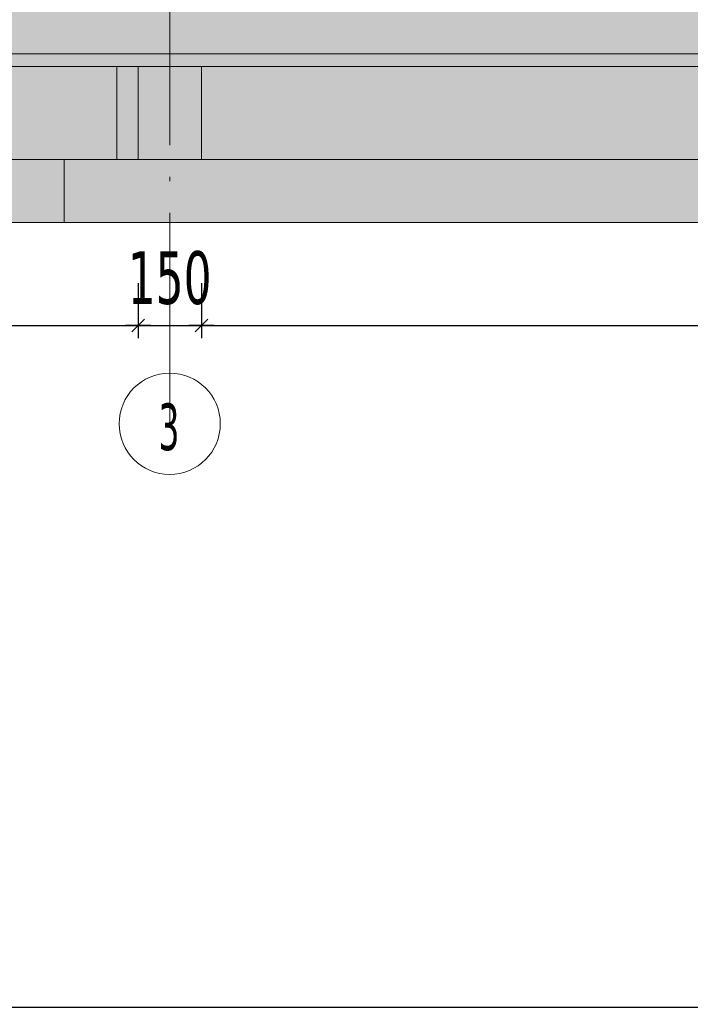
# Model space of a CAD drawing. Header units: millimetres. Extents: x 1567 to 2756, y -116 to 725.
# Tile 92 of 256: x 1745 to 1777, y 303 to 349. Entities that reach past the tile are written whole.
import ezdxf

# ---------------------------------------------------------------- set-up
doc = ezdxf.new("R2010")
doc.units = ezdxf.units.MM
doc.linetypes.add('CADWORK_5', pattern=[13.2, 10, -1.5, 0.2, -1.5])
doc.layers.add('Ech.1_50', color=7, linetype='Continuous')
doc.styles.add('tahoma-', font='txt', dxfattribs={"height": 1})
doc.styles.add('tahoma-z-r', font='txt', dxfattribs={"width": 0.704918})
doc.dimstyles.new('ISO-25', dxfattribs={"dimtxt": 2.5, "dimasz": 2.5, "dimexe": 1.25, "dimexo": 0.625, "dimtad": 1, "dimtxsty": 'Standard', "dimcen": 2.5, "dimadec": 0, "dimazin": 0, "dimtfac": 1, "dimtmove": 0, "dimatfit": 3, "dimfxl": 1, "dimarcsym": 0})

# ---------------------------------------------------------------- blocks, each defined once
blk = doc.blocks.new('cw-dimension-symbol2')
at = {"color": 0, "linetype": 'Continuous', "lineweight": -2}
for p, q in [((-1, 0), (1, 0)), ((-0.5, -0.5), (0.5, 0.5))]:
    blk.add_line(p, q, dxfattribs=at)
blk = doc.blocks.new('*D91')
at = {"layer": 'Defpoints', "color": 0}
for p in [(1750.723, 336.919), (1753.723, 336.919), (1753.723, 334.919)]:
    blk.add_point(p, dxfattribs=at)
at = {"layer": 'Ech.1_50', "color": 0, "linetype": 'Continuous', "lineweight": -2}
for p, q in [((1750.723, 336.919), (1750.723, 334.319)), ((1753.723, 336.919), (1753.723, 334.319)), ((1751.323, 334.919), (1753.123, 334.919))]:
    blk.add_line(p, q, dxfattribs=at)
at = {"layer": 'Ech.1_50', "color": 0, "lineweight": -2, "xscale": 0.6000000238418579, "yscale": 0.6000000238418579, "zscale": 0.6000000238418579, "rotation": 180}
blk.add_blockref('cw-dimension-symbol2', (1750.723, 334.919), dxfattribs=at)
at = {"layer": 'Ech.1_50', "color": 0, "lineweight": -2, "xscale": 0.6000000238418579, "yscale": 0.6000000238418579, "zscale": 0.6000000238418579}
blk.add_blockref('cw-dimension-symbol2', (1753.723, 334.919), dxfattribs=at)
at = {"layer": 'Ech.1_50', "color": 7, "linetype": 'Continuous', "lineweight": 5, "insert": (1752.223, 337.169), "char_height": 2.5, "attachment_point": 5, "style": 'tahoma-z-r'}
blk.add_mtext('150', dxfattribs=at)
blk = doc.blocks.new('*D96')
at = {"layer": 'Defpoints', "color": 0}
for p in [(1683.723, 336.919), (1750.723, 336.919), (1750.723, 334.919)]:
    blk.add_point(p, dxfattribs=at)
at = {"layer": 'Ech.1_50', "color": 0, "linetype": 'Continuous', "lineweight": -2}
for p, q in [((1683.723, 336.919), (1683.723, 334.319)), ((1750.723, 336.919), (1750.723, 334.319)), ((1684.323, 334.919), (1750.123, 334.919))]:
    blk.add_line(p, q, dxfattribs=at)
at = {"layer": 'Ech.1_50', "color": 0, "lineweight": -2, "xscale": 0.6000000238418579, "yscale": 0.6000000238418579, "zscale": 0.6000000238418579, "rotation": 180}
blk.add_blockref('cw-dimension-symbol2', (1683.723, 334.919), dxfattribs=at)
at = {"layer": 'Ech.1_50', "color": 0, "lineweight": -2, "xscale": 0.6000000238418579, "yscale": 0.6000000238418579, "zscale": 0.6000000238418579}
blk.add_blockref('cw-dimension-symbol2', (1750.723, 334.919), dxfattribs=at)
at = {"layer": 'Ech.1_50', "color": 7, "linetype": 'Continuous', "lineweight": 5, "insert": (1717.223, 337.169), "char_height": 2.5, "attachment_point": 5, "style": 'tahoma-z-r'}
blk.add_mtext('3350', dxfattribs=at)
blk = doc.blocks.new('*D97')
at = {"layer": 'Defpoints', "color": 0}
for p in [(1753.723, 336.919), (1806.723, 336.919), (1806.723, 334.919)]:
    blk.add_point(p, dxfattribs=at)
at = {"layer": 'Ech.1_50', "color": 0, "linetype": 'Continuous', "lineweight": -2}
for p, q in [((1753.723, 336.919), (1753.723, 334.319)), ((1806.723, 336.919), (1806.723, 334.319)), ((1754.323, 334.919), (1806.123, 334.919))]:
    blk.add_line(p, q, dxfattribs=at)
at = {"layer": 'Ech.1_50', "color": 0, "lineweight": -2, "xscale": 0.6000000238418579, "yscale": 0.6000000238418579, "zscale": 0.6000000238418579, "rotation": 180}
blk.add_blockref('cw-dimension-symbol2', (1753.723, 334.919), dxfattribs=at)
at = {"layer": 'Ech.1_50', "color": 0, "lineweight": -2, "xscale": 0.6000000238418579, "yscale": 0.6000000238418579, "zscale": 0.6000000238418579}
blk.add_blockref('cw-dimension-symbol2', (1806.723, 334.919), dxfattribs=at)
at = {"layer": 'Ech.1_50', "color": 7, "linetype": 'Continuous', "lineweight": 5, "insert": (1780.223, 337.169), "char_height": 2.5, "attachment_point": 5, "style": 'tahoma-z-r'}
blk.add_mtext('2650', dxfattribs=at)
blk = doc.blocks.new('*D106')
at = {"layer": 'Defpoints', "color": 0}
for p in [(1870.578, 302.6), (1606.078, 300.6), (1870.578, 300.6)]:
    blk.add_point(p, dxfattribs=at)
at = {"layer": 'Ech.1_50', "color": 0, "linetype": 'Continuous', "lineweight": -2}
for p, q in [((1606.078, 300.6), (1606.078, 303.2)), ((1870.578, 300.6), (1870.578, 303.2)), ((1606.678, 302.6), (1869.978, 302.6))]:
    blk.add_line(p, q, dxfattribs=at)
at = {"layer": 'Ech.1_50', "color": 0, "lineweight": -2, "xscale": 0.6000000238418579, "yscale": 0.6000000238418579, "zscale": 0.6000000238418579, "rotation": 180}
blk.add_blockref('cw-dimension-symbol2', (1606.078, 302.6), dxfattribs=at)
at = {"layer": 'Ech.1_50', "color": 0, "lineweight": -2, "xscale": 0.6000000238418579, "yscale": 0.6000000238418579, "zscale": 0.6000000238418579}
blk.add_blockref('cw-dimension-symbol2', (1870.578, 302.6), dxfattribs=at)
at = {"layer": 'Ech.1_50', "color": 7, "linetype": 'Continuous', "lineweight": 5, "insert": (1738.328, 304.85), "char_height": 2.5, "attachment_point": 5, "style": 'tahoma-z-r'}
blk.add_mtext('13225', dxfattribs=at)

msp = doc.modelspace()

# ---------------------------------------------------------------- hatches: boundary and pattern name
at = {"layer": 'Ech.1_50', "linetype": 'Continuous', "lineweight": 5, "true_color": 0xdcdcdc, "transparency": 33554687}
msp.add_hatch(color=254, dxfattribs=at).paths.add_polyline_path([(1917.723, 350.796), (1613.723, 350.796), (1613.723, 347.796), (1917.723, 347.796), (1917.723, 350.796)])
at = {"layer": 'Ech.1_50', "linetype": 'Continuous', "lineweight": 5, "true_color": 0xf3f3f3, "transparency": 33554687}
for points in [[(1613.723, 347.196), (1916.723, 347.196), (1916.723, 347.796), (1613.723, 347.796), (1613.723, 347.196)], [(1749.723, 342.796), (1750.723, 342.796), (1750.723, 347.196), (1749.723, 347.196), (1749.723, 342.796)], [(1750.723, 342.796), (1753.723, 342.796), (1753.723, 347.196), (1750.723, 347.196), (1750.723, 342.796)], [(1617.223, 339.796), (1747.223, 339.796), (1747.223, 342.796), (1688.223, 342.796), (1688.223, 341.796), (1676.223, 341.796), (1676.223, 342.796), (1617.223, 342.796), (1617.223, 339.796)], [(1747.223, 339.796), (1915.223, 339.796), (1915.223, 342.796), (1747.223, 342.796), (1747.223, 339.796)]]:
    msp.add_hatch(color=7, dxfattribs=at).paths.add_polyline_path(points)
at = {"layer": 'Ech.1_50', "linetype": 'Continuous', "lineweight": 5, "true_color": 0xfdfdfd, "transparency": 33554687}
for points in [[(1688.223, 342.796), (1749.723, 342.796), (1749.723, 347.196), (1688.223, 347.196), (1688.223, 342.796)], [(1753.723, 342.796), (1806.723, 342.796), (1806.723, 347.196), (1753.723, 347.196), (1753.723, 342.796)]]:
    msp.add_hatch(color=7, dxfattribs=at).paths.add_polyline_path(points)

# ---------------------------------------------------------------- linework, layer by layer
at = {"layer": 'Ech.1_50', "color": 7, "linetype": 'Continuous', "lineweight": 5}
for points in [[(1917.723, 350.796), (1613.723, 350.796), (1613.723, 347.796), (1917.723, 347.796), (1917.723, 350.796)], [(1613.723, 347.196), (1916.723, 347.196), (1916.723, 347.796), (1613.723, 347.796), (1613.723, 347.196)], [(1688.223, 342.796), (1749.723, 342.796), (1749.723, 347.196), (1688.223, 347.196), (1688.223, 342.796)], [(1749.723, 342.796), (1750.723, 342.796), (1750.723, 347.196), (1749.723, 347.196), (1749.723, 342.796)], [(1750.723, 342.796), (1753.723, 342.796), (1753.723, 347.196), (1750.723, 347.196), (1750.723, 342.796)], [(1753.723, 342.796), (1806.723, 342.796), (1806.723, 347.196), (1753.723, 347.196), (1753.723, 342.796)], [(1617.223, 339.796), (1747.223, 339.796), (1747.223, 342.796), (1688.223, 342.796), (1688.223, 341.796), (1676.223, 341.796), (1676.223, 342.796), (1617.223, 342.796), (1617.223, 339.796)], [(1747.223, 339.796), (1915.223, 339.796), (1915.223, 342.796), (1747.223, 342.796), (1747.223, 339.796)]]:
    msp.add_lwpolyline(points, close=True, dxfattribs=at)
at = {"layer": 'Ech.1_50', "color": 7, "linetype": 'CADWORK_5', "lineweight": 5}
msp.add_lwpolyline([(1752.223, 330.262), (1752.223, 346.37)], dxfattribs=at)

# ---------------------------------------------------------------- dimensions: what is measured, and where the dimension line sits
at = {"layer": 'Ech.1_50', "color": 7, "linetype": 'Continuous', "lineweight": 5}
for base, p1, p2, text, picture, middle in [((1750.723, 334.919), (1683.723, 336.919), (1750.723, 336.919), '3350', '*D96', (1717.223, 337.169)), ((1753.723, 334.919), (1750.723, 336.919), (1753.723, 336.919), '150', '*D91', (1752.223, 337.169)), ((1806.723, 334.919), (1753.723, 336.919), (1806.723, 336.919), '2650', '*D97', (1780.223, 337.169)), ((1870.578, 302.6), (1606.078, 300.6), (1870.578, 300.6), '13225', '*D106', (1738.328, 304.85))]:
    dim = msp.add_linear_dim(base=base, p1=p1, p2=p2, angle=0, text=text, dimstyle='ISO-25', override={"dimtxt": 2.5, "dimasz": 0.6, "dimexe": 0.6, "dimexo": 0, "dimgap": 0, "dimdec": 0, "dimlfac": 1, "dimtxsty": 'tahoma-z-r', "dimblk": 'cw-dimension-symbol2', "dimclrt": 7, "dimtmove": 2}, dxfattribs=at)
    dim.commit()
    dim.dimension.update_dxf_attribs({"geometry": picture, "text_midpoint": middle, "dimtype": 161})

# ---------------------------------------------------------------- next in the draw order: wipeouts: each hides what was drawn before it
at = {"linetype": 'Continuous'}
msp.add_wipeout([(1752.223, 327.862), (1752.238, 327.862), (1752.253, 327.862), (1752.268, 327.863), (1752.283, 327.863), (1752.298, 327.863), (1752.313, 327.864), (1752.329, 327.864), (1752.344, 327.865), (1752.359, 327.866), (1752.374, 327.867), (1752.389, 327.868), (1752.404, 327.869), (1752.419, 327.87), (1752.434, 327.871), (1752.449, 327.873), (1752.464, 327.874), (1752.479, 327.876), (1752.494, 327.877), (1752.509, 327.879), (1752.524, 327.881), (1752.539, 327.883), (1752.554, 327.885), (1752.569, 327.887), (1752.584, 327.889), (1752.598, 327.892), (1752.613, 327.894), (1752.628, 327.897), (1752.643, 327.899), (1752.658, 327.902), (1752.673, 327.905), (1752.688, 327.907), (1752.702, 327.91), (1752.717, 327.913), (1752.732, 327.917), (1752.747, 327.92), (1752.761, 327.923), (1752.776, 327.927), (1752.791, 327.93), (1752.805, 327.934), (1752.82, 327.937), (1752.834, 327.941), (1752.849, 327.945), (1752.864, 327.949), (1752.878, 327.953), (1752.893, 327.957), (1752.907, 327.962), (1752.921, 327.966), (1752.936, 327.97), (1752.95, 327.975), (1752.965, 327.98), (1752.979, 327.984), (1752.993, 327.989), (1753.008, 327.994), (1753.022, 327.999), (1753.036, 328.004), (1753.05, 328.009), (1753.064, 328.014), (1753.078, 328.02), (1753.092, 328.025), (1753.107, 328.031), (1753.121, 328.036), (1753.134, 328.042), (1753.148, 328.048), (1753.162, 328.054), (1753.176, 328.059), (1753.19, 328.066), (1753.204, 328.072), (1753.218, 328.078), (1753.231, 328.084), (1753.245, 328.091), (1753.259, 328.097), (1753.272, 328.104), (1753.286, 328.11), (1753.299, 328.117), (1753.313, 328.124), (1753.326, 328.131), (1753.339, 328.138), (1753.353, 328.145), (1753.366, 328.152), (1753.379, 328.159), (1753.392, 328.166), (1753.406, 328.174), (1753.419, 328.181), (1753.432, 328.189), (1753.445, 328.196), (1753.458, 328.204), (1753.471, 328.212), (1753.483, 328.22), (1753.496, 328.228), (1753.509, 328.236), (1753.522, 328.244), (1753.534, 328.252), (1753.547, 328.26), (1753.56, 328.269), (1753.572, 328.277), (1753.584, 328.286), (1753.597, 328.294), (1753.609, 328.303), (1753.621, 328.312), (1753.634, 328.32), (1753.646, 328.329), (1753.658, 328.338), (1753.67, 328.347), (1753.682, 328.357), (1753.694, 328.366), (1753.706, 328.375), (1753.718, 328.384), (1753.729, 328.394), (1753.741, 328.403), (1753.753, 328.413), (1753.764, 328.423), (1753.776, 328.432), (1753.787, 328.442), (1753.799, 328.452), (1753.81, 328.462), (1753.821, 328.472), (1753.833, 328.482), (1753.844, 328.492), (1753.855, 328.502), (1753.866, 328.513), (1753.877, 328.523), (1753.888, 328.533), (1753.899, 328.544), (1753.909, 328.554), (1753.92, 328.565), (1753.931, 328.576), (1753.941, 328.586), (1753.952, 328.597), (1753.962, 328.608), (1753.973, 328.619), (1753.983, 328.63), (1753.993, 328.641), (1754.003, 328.652), (1754.013, 328.664), (1754.023, 328.675), (1754.033, 328.686), (1754.043, 328.698), (1754.053, 328.709), (1754.063, 328.721), (1754.072, 328.732), (1754.082, 328.744), (1754.091, 328.756), (1754.101, 328.767), (1754.11, 328.779), (1754.119, 328.791), (1754.129, 328.803), (1754.138, 328.815), (1754.147, 328.827), (1754.156, 328.839), (1754.165, 328.851), (1754.173, 328.864), (1754.182, 328.876), (1754.191, 328.888), (1754.199, 328.901), (1754.208, 328.913), (1754.216, 328.926), (1754.225, 328.938), (1754.233, 328.951), (1754.241, 328.963), (1754.249, 328.976), (1754.257, 328.989), (1754.265, 329.002), (1754.273, 329.015), (1754.281, 329.027), (1754.289, 329.04), (1754.296, 329.053), (1754.304, 329.066), (1754.311, 329.08), (1754.319, 329.093), (1754.326, 329.106), (1754.333, 329.119), (1754.341, 329.132), (1754.348, 329.146), (1754.355, 329.159), (1754.361, 329.173), (1754.368, 329.186), (1754.375, 329.199), (1754.382, 329.213), (1754.388, 329.227), (1754.395, 329.24), (1754.401, 329.254), (1754.407, 329.268), (1754.413, 329.281), (1754.42, 329.295), (1754.426, 329.309), (1754.432, 329.323), (1754.437, 329.337), (1754.443, 329.351), (1754.449, 329.365), (1754.454, 329.379), (1754.46, 329.393), (1754.465, 329.407), (1754.471, 329.421), (1754.476, 329.435), (1754.481, 329.449), (1754.486, 329.463), (1754.491, 329.478), (1754.496, 329.492), (1754.501, 329.506), (1754.506, 329.52), (1754.51, 329.535), (1754.515, 329.549), (1754.519, 329.564), (1754.523, 329.578), (1754.528, 329.593), (1754.532, 329.607), (1754.536, 329.622), (1754.54, 329.636), (1754.544, 329.651), (1754.548, 329.665), (1754.551, 329.68), (1754.555, 329.694), (1754.558, 329.709), (1754.562, 329.724), (1754.565, 329.739), (1754.568, 329.753), (1754.572, 329.768), (1754.575, 329.783), (1754.578, 329.798), (1754.58, 329.812), (1754.583, 329.827), (1754.586, 329.842), (1754.589, 329.857), (1754.591, 329.872), (1754.593, 329.887), (1754.596, 329.902), (1754.598, 329.916), (1754.6, 329.931), (1754.602, 329.946), (1754.604, 329.961), (1754.606, 329.976), (1754.608, 329.991), (1754.609, 330.006), (1754.611, 330.021), (1754.612, 330.036), (1754.614, 330.051), (1754.615, 330.066), (1754.616, 330.081), (1754.617, 330.096), (1754.618, 330.111), (1754.619, 330.126), (1754.62, 330.142), (1754.621, 330.157), (1754.621, 330.172), (1754.622, 330.187), (1754.622, 330.202), (1754.623, 330.217), (1754.623, 330.232), (1754.623, 330.247), (1754.623, 330.262), (1754.623, 330.277), (1754.623, 330.292), (1754.623, 330.307), (1754.622, 330.322), (1754.622, 330.337), (1754.621, 330.353), (1754.621, 330.368), (1754.62, 330.383), (1754.619, 330.398), (1754.618, 330.413), (1754.617, 330.428), (1754.616, 330.443), (1754.615, 330.458), (1754.614, 330.473), (1754.612, 330.488), (1754.611, 330.503), (1754.609, 330.518), (1754.608, 330.533), (1754.606, 330.548), (1754.604, 330.563), (1754.602, 330.578), (1754.6, 330.593), (1754.598, 330.608), (1754.596, 330.623), (1754.593, 330.638), (1754.591, 330.652), (1754.589, 330.667), (1754.586, 330.682), (1754.583, 330.697), (1754.58, 330.712), (1754.578, 330.727), (1754.575, 330.741), (1754.572, 330.756), (1754.568, 330.771), (1754.565, 330.786), (1754.562, 330.8), (1754.558, 330.815), (1754.555, 330.83), (1754.551, 330.844), (1754.548, 330.859), (1754.544, 330.874), (1754.54, 330.888), (1754.536, 330.903), (1754.532, 330.917), (1754.528, 330.932), (1754.523, 330.946), (1754.519, 330.961), (1754.515, 330.975), (1754.51, 330.989), (1754.506, 331.004), (1754.501, 331.018), (1754.496, 331.032), (1754.491, 331.047), (1754.486, 331.061), (1754.481, 331.075), (1754.476, 331.089), (1754.471, 331.103), (1754.465, 331.117), (1754.46, 331.132), (1754.454, 331.146), (1754.449, 331.16), (1754.443, 331.174), (1754.437, 331.187), (1754.432, 331.201), (1754.426, 331.215), (1754.42, 331.229), (1754.413, 331.243), (1754.407, 331.257), (1754.401, 331.27), (1754.395, 331.284), (1754.388, 331.298), (1754.382, 331.311), (1754.375, 331.325), (1754.368, 331.338), (1754.361, 331.352), (1754.355, 331.365), (1754.348, 331.378), (1754.341, 331.392), (1754.333, 331.405), (1754.326, 331.418), (1754.319, 331.431), (1754.311, 331.445), (1754.304, 331.458), (1754.296, 331.471), (1754.289, 331.484), (1754.281, 331.497), (1754.273, 331.51), (1754.265, 331.523), (1754.257, 331.535), (1754.249, 331.548), (1754.241, 331.561), (1754.233, 331.573), (1754.225, 331.586), (1754.216, 331.599), (1754.208, 331.611), (1754.199, 331.624), (1754.191, 331.636), (1754.182, 331.648), (1754.173, 331.661), (1754.165, 331.673), (1754.156, 331.685), (1754.147, 331.697), (1754.138, 331.709), (1754.129, 331.721), (1754.119, 331.733), (1754.11, 331.745), (1754.101, 331.757), (1754.091, 331.769), (1754.082, 331.78), (1754.072, 331.792), (1754.063, 331.803), (1754.053, 331.815), (1754.043, 331.826), (1754.033, 331.838), (1754.023, 331.849), (1754.013, 331.861), (1754.003, 331.872), (1753.993, 331.883), (1753.983, 331.894), (1753.973, 331.905), (1753.962, 331.916), (1753.952, 331.927), (1753.941, 331.938), (1753.931, 331.948), (1753.92, 331.959), (1753.909, 331.97), (1753.899, 331.98), (1753.888, 331.991), (1753.877, 332.001), (1753.866, 332.012), (1753.855, 332.022), (1753.844, 332.032), (1753.833, 332.042), (1753.821, 332.052), (1753.81, 332.062), (1753.799, 332.072), (1753.787, 332.082), (1753.776, 332.092), (1753.764, 332.102), (1753.753, 332.111), (1753.741, 332.121), (1753.729, 332.13), (1753.718, 332.14), (1753.706, 332.149), (1753.694, 332.158), (1753.682, 332.168), (1753.67, 332.177), (1753.658, 332.186), (1753.646, 332.195), (1753.634, 332.204), (1753.621, 332.213), (1753.609, 332.221), (1753.597, 332.23), (1753.584, 332.239), (1753.572, 332.247), (1753.56, 332.256), (1753.547, 332.264), (1753.534, 332.272), (1753.522, 332.28), (1753.509, 332.288), (1753.496, 332.297), (1753.483, 332.304), (1753.471, 332.312), (1753.458, 332.32), (1753.445, 332.328), (1753.432, 332.336), (1753.419, 332.343), (1753.406, 332.351), (1753.392, 332.358), (1753.379, 332.365), (1753.366, 332.372), (1753.353, 332.38), (1753.339, 332.387), (1753.326, 332.394), (1753.313, 332.401), (1753.299, 332.407), (1753.286, 332.414), (1753.272, 332.421), (1753.259, 332.427), (1753.245, 332.434), (1753.231, 332.44), (1753.218, 332.446), (1753.204, 332.453), (1753.19, 332.459), (1753.176, 332.465), (1753.162, 332.471), (1753.148, 332.477), (1753.134, 332.482), (1753.121, 332.488), (1753.107, 332.494), (1753.092, 332.499), (1753.078, 332.504), (1753.064, 332.51), (1753.05, 332.515), (1753.036, 332.52), (1753.022, 332.525), (1753.008, 332.53), (1752.993, 332.535), (1752.979, 332.54), (1752.965, 332.545), (1752.95, 332.549), (1752.936, 332.554), (1752.921, 332.558), (1752.907, 332.563), (1752.893, 332.567), (1752.878, 332.571), (1752.864, 332.575), (1752.849, 332.579), (1752.834, 332.583), (1752.82, 332.587), (1752.805, 332.59), (1752.791, 332.594), (1752.776, 332.598), (1752.761, 332.601), (1752.747, 332.604), (1752.732, 332.608), (1752.717, 332.611), (1752.702, 332.614), (1752.688, 332.617), (1752.673, 332.62), (1752.658, 332.622), (1752.643, 332.625), (1752.628, 332.628), (1752.613, 332.63), (1752.598, 332.633), (1752.584, 332.635), (1752.569, 332.637), (1752.554, 332.639), (1752.539, 332.641), (1752.524, 332.643), (1752.509, 332.645), (1752.494, 332.647), (1752.479, 332.648), (1752.464, 332.65), (1752.449, 332.651), (1752.434, 332.653), (1752.419, 332.654), (1752.404, 332.655), (1752.389, 332.656), (1752.374, 332.657), (1752.359, 332.658), (1752.344, 332.659), (1752.329, 332.66), (1752.313, 332.66), (1752.298, 332.661), (1752.283, 332.661), (1752.268, 332.662), (1752.253, 332.662), (1752.238, 332.662), (1752.223, 332.662), (1752.208, 332.662), (1752.193, 332.662), (1752.178, 332.662), (1752.163, 332.661), (1752.148, 332.661), (1752.133, 332.66), (1752.117, 332.66), (1752.102, 332.659), (1752.087, 332.658), (1752.072, 332.657), (1752.057, 332.656), (1752.042, 332.655), (1752.027, 332.654), (1752.012, 332.653), (1751.997, 332.651), (1751.982, 332.65), (1751.967, 332.648), (1751.952, 332.647), (1751.937, 332.645), (1751.922, 332.643), (1751.907, 332.641), (1751.892, 332.639), (1751.877, 332.637), (1751.862, 332.635), (1751.848, 332.633), (1751.833, 332.63), (1751.818, 332.628), (1751.803, 332.625), (1751.788, 332.622), (1751.773, 332.62), (1751.758, 332.617), (1751.744, 332.614), (1751.729, 332.611), (1751.714, 332.608), (1751.699, 332.604), (1751.685, 332.601), (1751.67, 332.598), (1751.655, 332.594), (1751.641, 332.59), (1751.626, 332.587), (1751.612, 332.583), (1751.597, 332.579), (1751.582, 332.575), (1751.568, 332.571), (1751.553, 332.567), (1751.539, 332.563), (1751.525, 332.558), (1751.51, 332.554), (1751.496, 332.549), (1751.481, 332.545), (1751.467, 332.54), (1751.453, 332.535), (1751.438, 332.53), (1751.424, 332.525), (1751.41, 332.52), (1751.396, 332.515), (1751.382, 332.51), (1751.368, 332.504), (1751.354, 332.499), (1751.34, 332.494), (1751.326, 332.488), (1751.312, 332.482), (1751.298, 332.477), (1751.284, 332.471), (1751.27, 332.465), (1751.256, 332.459), (1751.242, 332.453), (1751.229, 332.446), (1751.215, 332.44), (1751.201, 332.434), (1751.188, 332.427), (1751.174, 332.421), (1751.16, 332.414), (1751.147, 332.407), (1751.133, 332.401), (1751.12, 332.394), (1751.107, 332.387), (1751.093, 332.38), (1751.08, 332.372), (1751.067, 332.365), (1751.054, 332.358), (1751.04, 332.351), (1751.027, 332.343), (1751.014, 332.336), (1751.001, 332.328), (1750.988, 332.32), (1750.975, 332.312), (1750.963, 332.304), (1750.95, 332.297), (1750.937, 332.288), (1750.924, 332.28), (1750.912, 332.272), (1750.899, 332.264), (1750.887, 332.256), (1750.874, 332.247), (1750.862, 332.239), (1750.849, 332.23), (1750.837, 332.221), (1750.825, 332.213), (1750.812, 332.204), (1750.8, 332.195), (1750.788, 332.186), (1750.776, 332.177), (1750.764, 332.168), (1750.752, 332.158), (1750.74, 332.149), (1750.728, 332.14), (1750.717, 332.13), (1750.705, 332.121), (1750.693, 332.111), (1750.682, 332.102), (1750.67, 332.092), (1750.659, 332.082), (1750.647, 332.072), (1750.636, 332.062), (1750.625, 332.052), (1750.613, 332.042), (1750.602, 332.032), (1750.591, 332.022), (1750.58, 332.012), (1750.569, 332.001), (1750.558, 331.991), (1750.547, 331.98), (1750.537, 331.97), (1750.526, 331.959), (1750.515, 331.948), (1750.505, 331.938), (1750.494, 331.927), (1750.484, 331.916), (1750.473, 331.905), (1750.463, 331.894), (1750.453, 331.883), (1750.443, 331.872), (1750.433, 331.861), (1750.423, 331.849), (1750.413, 331.838), (1750.403, 331.826), (1750.393, 331.815), (1750.383, 331.803), (1750.374, 331.792), (1750.364, 331.78), (1750.355, 331.769), (1750.345, 331.757), (1750.336, 331.745), (1750.327, 331.733), (1750.317, 331.721), (1750.308, 331.709), (1750.299, 331.697), (1750.29, 331.685), (1750.281, 331.673), (1750.273, 331.661), (1750.264, 331.648), (1750.255, 331.636), (1750.247, 331.624), (1750.238, 331.611), (1750.23, 331.599), (1750.221, 331.586), (1750.213, 331.573), (1750.205, 331.561), (1750.197, 331.548), (1750.189, 331.535), (1750.181, 331.523), (1750.173, 331.51), (1750.165, 331.497), (1750.157, 331.484), (1750.15, 331.471), (1750.142, 331.458), (1750.135, 331.445), (1750.127, 331.431), (1750.12, 331.418), (1750.113, 331.405), (1750.106, 331.392), (1750.098, 331.378), (1750.091, 331.365), (1750.085, 331.352), (1750.078, 331.338), (1750.071, 331.325), (1750.064, 331.311), (1750.058, 331.298), (1750.051, 331.284), (1750.045, 331.27), (1750.039, 331.257), (1750.033, 331.243), (1750.026, 331.229), (1750.02, 331.215), (1750.014, 331.201), (1750.009, 331.187), (1750.003, 331.174), (1749.997, 331.16), (1749.992, 331.146), (1749.986, 331.132), (1749.981, 331.117), (1749.975, 331.103), (1749.97, 331.089), (1749.965, 331.075), (1749.96, 331.061), (1749.955, 331.047), (1749.95, 331.032), (1749.945, 331.018), (1749.94, 331.004), (1749.936, 330.989), (1749.931, 330.975), (1749.927, 330.961), (1749.923, 330.946), (1749.918, 330.932), (1749.914, 330.917), (1749.91, 330.903), (1749.906, 330.888), (1749.902, 330.874), (1749.898, 330.859), (1749.895, 330.844), (1749.891, 330.83), (1749.888, 330.815), (1749.884, 330.8), (1749.881, 330.786), (1749.878, 330.771), (1749.874, 330.756), (1749.871, 330.741), (1749.868, 330.727), (1749.866, 330.712), (1749.863, 330.697), (1749.86, 330.682), (1749.857, 330.667), (1749.855, 330.652), (1749.853, 330.638), (1749.85, 330.623), (1749.848, 330.608), (1749.846, 330.593), (1749.844, 330.578), (1749.842, 330.563), (1749.84, 330.548), (1749.838, 330.533), (1749.837, 330.518), (1749.835, 330.503), (1749.834, 330.488), (1749.832, 330.473), (1749.831, 330.458), (1749.83, 330.443), (1749.829, 330.428), (1749.828, 330.413), (1749.827, 330.398), (1749.826, 330.383), (1749.825, 330.368), (1749.825, 330.353), (1749.824, 330.337), (1749.824, 330.322), (1749.823, 330.307), (1749.823, 330.292), (1749.823, 330.277), (1749.823, 330.262), (1749.823, 330.247), (1749.823, 330.232), (1749.823, 330.217), (1749.824, 330.202), (1749.824, 330.187), (1749.825, 330.172), (1749.825, 330.157), (1749.826, 330.142), (1749.827, 330.126), (1749.828, 330.111), (1749.829, 330.096), (1749.83, 330.081), (1749.831, 330.066), (1749.832, 330.051), (1749.834, 330.036), (1749.835, 330.021), (1749.837, 330.006), (1749.838, 329.991), (1749.84, 329.976), (1749.842, 329.961), (1749.844, 329.946), (1749.846, 329.931), (1749.848, 329.916), (1749.85, 329.902), (1749.853, 329.887), (1749.855, 329.872), (1749.857, 329.857), (1749.86, 329.842), (1749.863, 329.827), (1749.866, 329.812), (1749.868, 329.798), (1749.871, 329.783), (1749.874, 329.768), (1749.878, 329.753), (1749.881, 329.739), (1749.884, 329.724), (1749.888, 329.709), (1749.891, 329.694), (1749.895, 329.68), (1749.898, 329.665), (1749.902, 329.651), (1749.906, 329.636), (1749.91, 329.622), (1749.914, 329.607), (1749.918, 329.593), (1749.923, 329.578), (1749.927, 329.564), (1749.931, 329.549), (1749.936, 329.535), (1749.94, 329.52), (1749.945, 329.506), (1749.95, 329.492), (1749.955, 329.478), (1749.96, 329.463), (1749.965, 329.449), (1749.97, 329.435), (1749.975, 329.421), (1749.981, 329.407), (1749.986, 329.393), (1749.992, 329.379), (1749.997, 329.365), (1750.003, 329.351), (1750.009, 329.337), (1750.014, 329.323), (1750.02, 329.309), (1750.026, 329.295), (1750.033, 329.281), (1750.039, 329.268), (1750.045, 329.254), (1750.051, 329.24), (1750.058, 329.227), (1750.064, 329.213), (1750.071, 329.199), (1750.078, 329.186), (1750.085, 329.173), (1750.091, 329.159), (1750.098, 329.146), (1750.106, 329.132), (1750.113, 329.119), (1750.12, 329.106), (1750.127, 329.093), (1750.135, 329.08), (1750.142, 329.066), (1750.15, 329.053), (1750.157, 329.04), (1750.165, 329.027), (1750.173, 329.015), (1750.181, 329.002), (1750.189, 328.989), (1750.197, 328.976), (1750.205, 328.963), (1750.213, 328.951), (1750.221, 328.938), (1750.23, 328.926), (1750.238, 328.913), (1750.247, 328.901), (1750.255, 328.888), (1750.264, 328.876), (1750.273, 328.864), (1750.281, 328.851), (1750.29, 328.839), (1750.299, 328.827), (1750.308, 328.815), (1750.317, 328.803), (1750.327, 328.791), (1750.336, 328.779), (1750.345, 328.767), (1750.355, 328.756), (1750.364, 328.744), (1750.374, 328.732), (1750.383, 328.721), (1750.393, 328.709), (1750.403, 328.698), (1750.413, 328.686), (1750.423, 328.675), (1750.433, 328.664), (1750.443, 328.652), (1750.453, 328.641), (1750.463, 328.63), (1750.473, 328.619), (1750.484, 328.608), (1750.494, 328.597), (1750.505, 328.586), (1750.515, 328.576), (1750.526, 328.565), (1750.537, 328.554), (1750.547, 328.544), (1750.558, 328.533), (1750.569, 328.523), (1750.58, 328.513), (1750.591, 328.502), (1750.602, 328.492), (1750.613, 328.482), (1750.625, 328.472), (1750.636, 328.462), (1750.647, 328.452), (1750.659, 328.442), (1750.67, 328.432), (1750.682, 328.423), (1750.693, 328.413), (1750.705, 328.403), (1750.717, 328.394), (1750.728, 328.384), (1750.74, 328.375), (1750.752, 328.366), (1750.764, 328.357), (1750.776, 328.347), (1750.788, 328.338), (1750.8, 328.329), (1750.812, 328.32), (1750.825, 328.312), (1750.837, 328.303), (1750.849, 328.294), (1750.862, 328.286), (1750.874, 328.277), (1750.887, 328.269), (1750.899, 328.26), (1750.912, 328.252), (1750.924, 328.244), (1750.937, 328.236), (1750.95, 328.228), (1750.963, 328.22), (1750.975, 328.212), (1750.988, 328.204), (1751.001, 328.196), (1751.014, 328.189), (1751.027, 328.181), (1751.04, 328.174), (1751.054, 328.166), (1751.067, 328.159), (1751.08, 328.152), (1751.093, 328.145), (1751.107, 328.138), (1751.12, 328.131), (1751.133, 328.124), (1751.147, 328.117), (1751.16, 328.11), (1751.174, 328.104), (1751.188, 328.097), (1751.201, 328.091), (1751.215, 328.084), (1751.229, 328.078), (1751.242, 328.072), (1751.256, 328.066), (1751.27, 328.059), (1751.284, 328.054), (1751.298, 328.048), (1751.312, 328.042), (1751.326, 328.036), (1751.34, 328.031), (1751.354, 328.025), (1751.368, 328.02), (1751.382, 328.014), (1751.396, 328.009), (1751.41, 328.004), (1751.424, 327.999), (1751.438, 327.994), (1751.453, 327.989), (1751.467, 327.984), (1751.481, 327.98), (1751.496, 327.975), (1751.51, 327.97), (1751.525, 327.966), (1751.539, 327.962), (1751.553, 327.957), (1751.568, 327.953), (1751.582, 327.949), (1751.597, 327.945), (1751.612, 327.941), (1751.626, 327.937), (1751.641, 327.934), (1751.655, 327.93), (1751.67, 327.927), (1751.685, 327.923), (1751.699, 327.92), (1751.714, 327.917), (1751.729, 327.913), (1751.744, 327.91), (1751.758, 327.907), (1751.773, 327.905), (1751.788, 327.902), (1751.803, 327.899), (1751.818, 327.897), (1751.833, 327.894), (1751.848, 327.892), (1751.862, 327.889), (1751.877, 327.887), (1751.892, 327.885), (1751.907, 327.883), (1751.922, 327.881), (1751.937, 327.879), (1751.952, 327.877), (1751.967, 327.876), (1751.982, 327.874), (1751.997, 327.873), (1752.012, 327.871), (1752.027, 327.87), (1752.042, 327.869), (1752.057, 327.868), (1752.072, 327.867), (1752.087, 327.866), (1752.102, 327.865), (1752.117, 327.864), (1752.133, 327.864), (1752.148, 327.863), (1752.163, 327.863), (1752.178, 327.863), (1752.193, 327.862), (1752.208, 327.862)], dxfattribs=at).dxf.layer = 'Ech.1_50'

# ---------------------------------------------------------------- next in the draw order: linework, layer by layer
at = {"layer": 'Ech.1_50', "color": 7, "linetype": 'CADWORK_5', "lineweight": 5}
msp.add_lwpolyline([(1752.223, 330.262), (1752.223, 509.492)], dxfattribs=at)
at = {"layer": 'Ech.1_50', "color": 7, "lineweight": 5}
msp.add_circle((1752.223, 330.262), 2.4, dxfattribs=at)

# ---------------------------------------------------------------- next in the draw order: texts
at = {"layer": 'Ech.1_50', "color": 7, "linetype": 'Continuous', "style": 'tahoma-', "width": 0.6}
msp.add_text('3', height=2.214, dxfattribs=at).set_placement((1751.689, 329.012))

doc.saveas('drawing.dxf')
